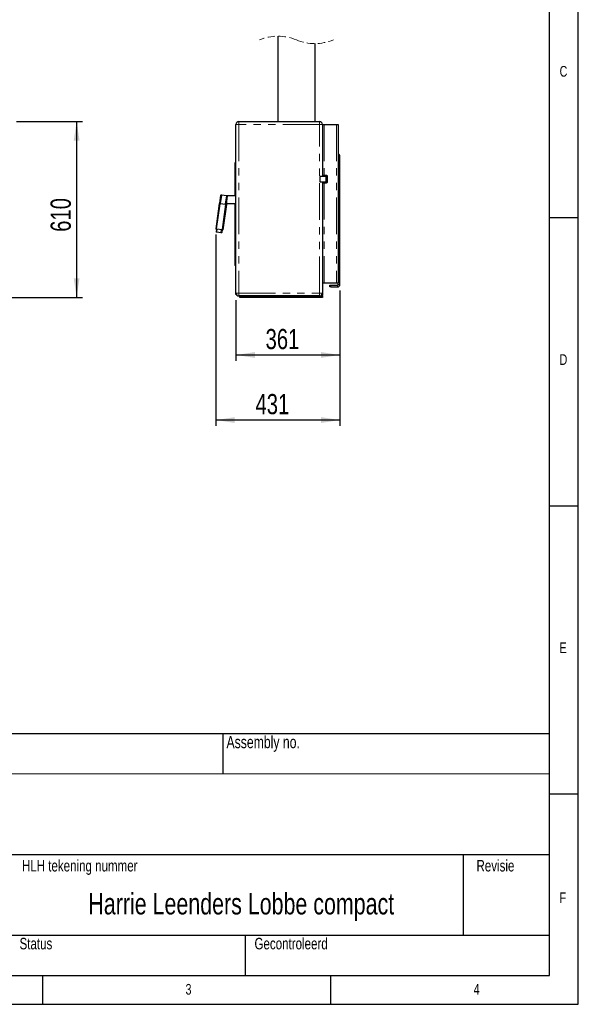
# Model space of a CAD drawing. Header units: millimetres. Extents: x 12 to 205, y 6 to 292.
# Tile 4 of 5: x 108 to 205, y 6 to 176. Entities that reach past the tile are written whole.
import ezdxf

# ---------------------------------------------------------------- set-up
doc = ezdxf.new("R2010")
doc.units = ezdxf.units.MM
doc.linetypes.add('HIDDEN', pattern=[1.905, 1.27, -0.635])
doc.linetypes.add('PHANTOM', pattern=[12.7, 6.35, -1.27, 1.27, -1.27, 1.27, -1.27])
doc.layers.add('FORMAT', color=7, linetype='Continuous')
doc.layers.add('SLD-0', color=8, linetype='Continuous')
doc.styles.add('SLDTEXTSTYLE0', font='TXT', dxfattribs={"width": 0.75})
doc.dimstyles.new('SLDDIMSTYLE0', dxfattribs={"dimtxt": 3.5, "dimasz": 3.302, "dimexe": 0, "dimexo": 0.0625, "dimgap": 0.875, "dimtad": 1, "dimdec": 1, "dimlfac": 20, "dimrnd": 1e-09, "dimzin": 12, "dimdsep": 46, "dimtxsty": 'SLDTEXTSTYLE0', "dimsah": 1, "dimcen": 0.09, "dimadec": 0, "dimazin": 3, "dimtfac": 1, "dimtdec": 1, "dimtofl": 0, "dimtmove": 0, "dimatfit": 3, "dimfxl": 1, "dimfrac": 2, "dimtolj": 1, "dimtzin": 12, "dimarcsym": 0})
doc.dimstyles.new('SLDDIMSTYLE1', dxfattribs={"dimtxt": 3.5, "dimasz": 3.302, "dimexe": 0, "dimexo": 0.0625, "dimgap": 0.875, "dimtad": 1, "dimdec": 0, "dimlfac": 20, "dimrnd": 1e-09, "dimzin": 12, "dimdsep": 46, "dimtxsty": 'SLDTEXTSTYLE0', "dimsah": 1, "dimcen": 0.09, "dimadec": 0, "dimazin": 3, "dimtfac": 1, "dimtofl": 0, "dimtmove": 0, "dimatfit": 3, "dimfxl": 1, "dimfrac": 2, "dimtolj": 1, "dimtzin": 12, "dimarcsym": 0})

# ---------------------------------------------------------------- blocks, each defined once
blk = doc.blocks.new('_D')
at = {"layer": 'FORMAT'}
for p, q in [((107.49, 158.65), (118.93, 158.65)), ((117.93, 158.65), (117.93, 128.15)), ((106.19, 128.15), (118.93, 128.15))]:
    blk.add_line(p, q, dxfattribs=at)
for points in [[(117.93, 158.65), (117.42, 155.35), (118.43, 155.35)], [(117.93, 128.15), (118.43, 131.46), (117.42, 131.46)]]:
    blk.add_solid(points, dxfattribs=at)
at = {"layer": 'FORMAT', "insert": (113.41, 139.52), "char_height": 3.5, "attachment_point": 1, "rotation": 90, "style": 'SLDTEXTSTYLE0'}
blk.add_mtext('610', dxfattribs=at)
blk = doc.blocks.new('_D_2')
at = {"layer": 'FORMAT'}
for p, q in [((163.62, 129.35), (163.62, 117.15)), ((145.57, 127.65), (145.57, 117.15)), ((163.62, 118.15), (145.57, 118.15))]:
    blk.add_line(p, q, dxfattribs=at)
for points in [[(145.57, 118.15), (148.87, 117.65), (148.87, 118.66)], [(163.62, 118.15), (160.32, 118.66), (160.32, 117.65)]]:
    blk.add_solid(points, dxfattribs=at)
at = {"layer": 'FORMAT', "insert": (150.72, 122.67), "char_height": 3.5, "attachment_point": 1, "style": 'SLDTEXTSTYLE0'}
blk.add_mtext('361', dxfattribs=at)
blk = doc.blocks.new('_D_3')
at = {"layer": 'FORMAT'}
for p, q in [((142.08, 139.05), (142.08, 105.86)), ((163.62, 129.35), (163.62, 105.86)), ((163.62, 106.86), (142.08, 106.86))]:
    blk.add_line(p, q, dxfattribs=at)
for points in [[(142.08, 106.86), (145.38, 106.36), (145.38, 107.37)], [(163.62, 106.86), (160.32, 107.37), (160.32, 106.36)]]:
    blk.add_solid(points, dxfattribs=at)
at = {"layer": 'FORMAT', "insert": (148.97, 111.38), "char_height": 3.5, "attachment_point": 1, "style": 'SLDTEXTSTYLE0'}
blk.add_mtext('431', dxfattribs=at)

msp = doc.modelspace()

# ---------------------------------------------------------------- linework, layer by layer
at = {"color": 7, "linetype": 'Continuous', "lineweight": 25}
for p, q in [((152.821, 173.4592), (152.821, 158.6542)), ((159.321, 158.6542), (159.321, 172.1744)), ((145.571, 128.9042), (145.571, 158.1542)), ((146.071, 158.6542), (160.071, 158.6542)), ((160.571, 158.1542), (160.871, 158.1542)), ((160.571, 158.1542), (160.571, 149.1542)), ((160.871, 158.1542), (163.021, 158.1542)), ((163.021, 158.1542), (163.321, 158.1542)), ((163.321, 158.1542), (163.321, 130.6542)), ((163.621, 130.3542), (163.621, 152.6542)), ((145.421, 151.5042), (145.521, 151.6042)), ((145.421, 151.4792), (145.421, 151.5042)), ((145.421, 145.7792), (145.421, 151.4792)), ((145.521, 151.6042), (145.521, 151.4792)), ((145.571, 151.6042), (145.521, 151.6042)), ((145.521, 151.4792), (145.521, 133.7292)), ((160.171, 148.2042), (160.171, 149.1042)), ((160.221, 149.1542), (160.1827, 149.1159)), ((161.171, 149.1042), (160.2123, 149.1042)), ((160.221, 149.1542), (161.171, 149.1542)), ((160.871, 149.3042), (160.571, 149.3042)), ((160.721, 149.3042), (160.721, 149.1542)), ((160.771, 149.1542), (160.771, 149.3042)), ((161.321, 149.3042), (160.871, 149.3042)), ((161.171, 149.1542), (161.321, 149.1542)), ((161.171, 149.1042), (161.171, 149.1542)), ((161.321, 149.1042), (161.171, 149.1042)), ((161.171, 149.1042), (161.171, 148.2042)), ((161.321, 149.1542), (161.321, 149.1042)), ((161.321, 149.1042), (161.321, 148.2042)), ((161.471, 148.1542), (161.471, 149.1542)), ((160.221, 148.1542), (160.1827, 148.1925)), ((160.2123, 148.2042), (161.171, 148.2042)), ((161.171, 148.1542), (160.221, 148.1542)), ((160.571, 148.1542), (160.571, 128.9042)), ((160.571, 148.0042), (160.871, 148.0042)), ((160.721, 148.1542), (160.721, 148.0042)), ((160.771, 148.0042), (160.771, 148.1542)), ((160.871, 148.0042), (161.321, 148.0042)), ((161.171, 148.2042), (161.321, 148.2042)), ((161.171, 148.1542), (161.171, 148.2042)), ((161.321, 148.1542), (161.171, 148.1542)), ((161.321, 148.2042), (161.321, 148.1542)), ((142.7734, 144.448), (142.9752, 145.8839)), ((143.1307, 145.9126), (143.9229, 145.8012)), ((144.0644, 145.7308), (143.8626, 144.2949)), ((145.516, 145.7792), (144.043, 145.7792)), ((142.6921, 144.409), (142.0798, 140.0518)), ((142.6921, 144.409), (142.7486, 144.4515)), ((143.7814, 144.2559), (142.8407, 144.3881)), ((142.8476, 144.4376), (143.7884, 144.3054)), ((143.93, 144.235), (143.3176, 139.8778)), ((143.8815, 144.4292), (144.021, 144.4292)), ((143.93, 144.235), (143.8874, 144.2915)), ((144.021, 144.4292), (145.516, 144.4292)), ((145.421, 133.7292), (145.421, 144.4292)), ((142.1223, 139.9953), (142.0798, 140.0518)), ((142.1966, 139.9849), (142.134, 139.5393)), ((142.134, 139.5393), (142.1765, 139.4828)), ((143.1621, 139.8492), (142.2213, 139.9814)), ((142.2283, 140.0309), (143.1691, 139.8987)), ((142.9687, 139.3714), (142.2755, 139.4689)), ((142.2825, 139.5184), (142.9757, 139.421)), ((143.1242, 139.4001), (143.0678, 139.3575)), ((143.1869, 139.8457), (143.1242, 139.4001)), ((143.2611, 139.8353), (143.3176, 139.8778)), ((145.421, 133.7042), (145.421, 133.7292)), ((145.521, 133.6042), (145.421, 133.7042)), ((145.521, 133.7292), (145.521, 133.6042)), ((145.571, 133.6042), (145.521, 133.6042)), ((160.571, 130.6542), (160.871, 130.6542)), ((160.871, 130.6542), (163.021, 130.6542)), ((161.871, 129.9542), (161.871, 130.2542)), ((161.871, 130.2542), (162.021, 130.2542)), ((162.021, 129.9542), (161.871, 129.9542)), ((162.021, 130.2542), (163.221, 130.2542)), ((162.021, 129.9542), (163.221, 129.9542)), ((163.021, 130.6542), (163.321, 130.6542)), ((163.321, 130.3542), (163.321, 130.6542)), ((145.571, 128.7542), (145.571, 128.9042)), ((145.571, 128.6542), (145.571, 128.7542)), ((145.638, 128.6542), (145.571, 128.6542)), ((160.071, 128.4042), (146.071, 128.4042)), ((146.271, 128.4042), (146.271, 128.3542)), ((146.271, 128.1542), (146.271, 128.3542)), ((146.271, 128.3542), (146.771, 128.3542)), ((146.771, 128.1542), (146.271, 128.1542)), ((160.071, 128.3542), (146.771, 128.3542)), ((160.071, 128.1542), (146.771, 128.1542)), ((160.071, 128.3542), (160.571, 128.3542)), ((160.571, 128.1542), (160.071, 128.1542)), ((160.571, 128.9042), (160.571, 128.4542)), ((160.571, 128.3542), (160.571, 128.4542)), ((160.571, 128.3542), (160.571, 128.1542))]:
    msp.add_line(p, q, dxfattribs=at)
at = {"color": 8, "linetype": 'PHANTOM', "lineweight": 18}
for p, q in [((145.571, 158.1542), (146.071, 158.1542)), ((146.071, 158.6542), (146.071, 158.1542)), ((160.071, 158.1542), (146.071, 158.1542)), ((146.071, 158.1542), (146.071, 128.9042)), ((160.071, 158.6542), (160.071, 158.1542)), ((160.071, 158.1542), (160.571, 158.1542)), ((160.071, 128.9042), (160.071, 158.1542)), ((160.871, 158.1542), (160.871, 149.3042)), ((163.021, 158.1542), (163.021, 130.6542)), ((145.421, 151.4792), (145.521, 151.4792)), ((145.571, 151.4792), (145.521, 151.4792)), ((160.2123, 149.1042), (160.2123, 148.2042)), ((160.871, 148.0042), (160.871, 130.6542)), ((143.1237, 145.8631), (142.9219, 144.4272)), ((143.9159, 145.7517), (143.1237, 145.8631)), ((143.7141, 144.3158), (143.9159, 145.7517)), ((144.021, 145.4215), (144.021, 144.4292)), ((142.8407, 144.3881), (142.2283, 140.0309)), ((142.8407, 144.3881), (142.8476, 144.4376)), ((143.7814, 144.2559), (143.1691, 139.8987)), ((143.7814, 144.2559), (143.7884, 144.3054)), ((142.2213, 139.9814), (142.2283, 140.0309)), ((142.2825, 139.5184), (142.2755, 139.4689)), ((142.3451, 139.964), (142.2825, 139.5184)), ((142.9757, 139.421), (142.9687, 139.3714)), ((143.0383, 139.8666), (142.9757, 139.421)), ((143.1621, 139.8492), (143.1691, 139.8987)), ((145.521, 133.7292), (145.421, 133.7292)), ((145.571, 133.7292), (145.521, 133.7292)), ((162.021, 130.2542), (162.021, 129.9542)), ((163.221, 129.9542), (163.221, 130.2542)), ((163.321, 130.3542), (163.621, 130.3542)), ((145.571, 128.9042), (146.071, 128.9042)), ((145.571, 128.7542), (145.594, 128.7542)), ((146.071, 128.9042), (160.071, 128.9042)), ((146.071, 128.9042), (146.071, 128.4042)), ((146.771, 128.3542), (146.771, 128.1542)), ((160.071, 128.9042), (160.571, 128.9042)), ((160.071, 128.9042), (160.071, 128.4042)), ((160.071, 128.1542), (160.071, 128.3542)), ((160.571, 128.4542), (160.2889, 128.4542))]:
    msp.add_line(p, q, dxfattribs=at)
at = {"color": 7, "linetype": 'Continuous', "lineweight": 25, "flags": 128}
for points in [[(160.171, 149.1042), (160.1723, 149.1055), (160.1763, 149.1095), (160.1827, 149.1159)], [(160.1827, 148.1925), (160.1777, 148.1975), (160.174, 148.2011), (160.1717, 148.2034), (160.171, 148.2042)], [(143.0316, 145.9265), (143.0335, 145.9262), (143.0392, 145.9254), (143.0483, 145.9241), (143.0606, 145.9224), (143.0756, 145.9203), (143.0928, 145.9179), (143.1113, 145.9153), (143.1307, 145.9126)], [(143.9229, 145.8012), (143.9422, 145.7985), (143.9608, 145.7959), (143.9779, 145.7935), (143.9929, 145.7914), (144.0052, 145.7897), (144.0144, 145.7884), (144.02, 145.7876), (144.0219, 145.7873)], [(142.8407, 144.3881), (142.8117, 144.3922), (142.7838, 144.3961), (142.7581, 144.3997), (142.7356, 144.4029), (142.7172, 144.4054), (142.7034, 144.4074), (142.695, 144.4086), (142.6921, 144.409)], [(142.7486, 144.4515), (142.7505, 144.4513), (142.7561, 144.4505), (142.7653, 144.4492), (142.7776, 144.4474), (142.7926, 144.4453), (142.8097, 144.4429), (142.8283, 144.4403), (142.8476, 144.4376)], [(143.93, 144.235), (143.9271, 144.2354), (143.9187, 144.2366), (143.9049, 144.2385), (143.8865, 144.2411), (143.8639, 144.2443), (143.8383, 144.2479), (143.8104, 144.2518), (143.7814, 144.2559)], [(143.7884, 144.3054), (143.8077, 144.3027), (143.8263, 144.3001), (143.8434, 144.2977), (143.8584, 144.2955), (143.8707, 144.2938), (143.8799, 144.2925), (143.8855, 144.2917), (143.8874, 144.2915)], [(142.0798, 140.0518), (142.0826, 140.0514), (142.0911, 140.0502), (142.1048, 140.0483), (142.1233, 140.0457), (142.1458, 140.0425), (142.1715, 140.0389), (142.1993, 140.035), (142.2283, 140.0309)], [(142.2213, 139.9814), (142.202, 139.9841), (142.1834, 139.9867), (142.1663, 139.9891), (142.1513, 139.9912), (142.139, 139.993), (142.1299, 139.9943), (142.1242, 139.995), (142.1223, 139.9953)], [(142.134, 139.5393), (142.1368, 139.5389), (142.1453, 139.5377), (142.159, 139.5357), (142.1775, 139.5331), (142.2, 139.53), (142.2257, 139.5264), (142.2535, 139.5224), (142.2825, 139.5184)], [(142.2755, 139.4689), (142.2562, 139.4716), (142.2376, 139.4742), (142.2205, 139.4766), (142.2055, 139.4787), (142.1932, 139.4804), (142.1841, 139.4817), (142.1784, 139.4825), (142.1765, 139.4828)], [(143.0678, 139.3575), (143.0659, 139.3578), (143.0602, 139.3586), (143.0511, 139.3599), (143.0388, 139.3616), (143.0237, 139.3637), (143.0066, 139.3661), (142.988, 139.3687), (142.9687, 139.3714)], [(142.9757, 139.421), (143.0047, 139.4169), (143.0325, 139.413), (143.0582, 139.4094), (143.0807, 139.4062), (143.0992, 139.4036), (143.1129, 139.4017), (143.1214, 139.4005), (143.1242, 139.4001)], [(143.2611, 139.8353), (143.2592, 139.8355), (143.2536, 139.8363), (143.2444, 139.8376), (143.2321, 139.8393), (143.2171, 139.8414), (143.2, 139.8439), (143.1814, 139.8465), (143.1621, 139.8492)], [(143.1691, 139.8987), (143.198, 139.8946), (143.2259, 139.8907), (143.2516, 139.8871), (143.2741, 139.8839), (143.2926, 139.8813), (143.3063, 139.8794), (143.3147, 139.8782), (143.3176, 139.8778)]]:
    msp.add_lwpolyline(points, dxfattribs=at)
at = {"color": 8, "linetype": 'PHANTOM', "lineweight": 18, "flags": 128}
for points in [[(143.1237, 145.8631), (143.0947, 145.8671), (143.0669, 145.871), (143.0412, 145.8747), (143.0187, 145.8778), (143.0002, 145.8804), (142.9865, 145.8823), (142.978, 145.8835), (142.9752, 145.8839)], [(143.1237, 145.8631), (143.1251, 145.8727), (143.1264, 145.882), (143.1276, 145.8906), (143.1286, 145.8981), (143.1295, 145.9042), (143.1301, 145.9088), (143.1305, 145.9116), (143.1307, 145.9126)], [(143.9159, 145.7517), (143.9173, 145.7614), (143.9186, 145.7707), (143.9198, 145.7792), (143.9208, 145.7867), (143.9217, 145.7929), (143.9223, 145.7975), (143.9227, 145.8003), (143.9229, 145.8012)], [(144.0644, 145.7308), (144.0616, 145.7312), (144.0531, 145.7324), (144.0394, 145.7344), (144.0209, 145.737), (143.9984, 145.7401), (143.9728, 145.7437), (143.9449, 145.7476), (143.9159, 145.7517)]]:
    msp.add_lwpolyline(points, dxfattribs=at)
at = {"color": 7, "linetype": 'HIDDEN', "lineweight": 18}
for centre, start, end in [((152.8585, 165.1068), 67.380135, 112.619865), ((159.2835, 180.5268), 247.380135, 292.619865)]:
    msp.add_arc(centre, 8.3525, start, end, dxfattribs=at)
at = {"color": 7, "linetype": 'Continuous', "lineweight": 25}
for centre, radius, start, end in [((146.071, 158.1542), 0.5, 90.000145, 180.000026), ((160.071, 158.1542), 0.5, 0.000144, 89.999771), ((163.221, 152.6542), 0.4, 0.00012, 75.522239), ((160.2115, 149.1455), 0.0414, 225.803361, 271.09664), ((161.321, 149.1542), 0.15, 359.999092, 90.001477), ((160.2115, 148.1628), 0.0414, 88.913314, 134.186684), ((161.321, 148.1542), 0.15, 270.000466, 0.000103), ((143.0247, 145.877), 0.05, 81.999732, 171.999899), ((144.0149, 145.7378), 0.05, 352.001062, 82.001476), ((163.221, 130.3542), 0.1, 270.000366, 359.999207), ((163.221, 130.3542), 0.4, 270.001294, 359.99892), ((146.071, 128.9042), 0.5, 179.999252, 270.000748), ((160.071, 128.9042), 0.5, 269.999659, 0.000255)]:
    msp.add_arc(centre, radius, start, end, dxfattribs=at)
at = {"layer": 'FORMAT'}
for p, q in [((205, 5.5106), (205, 291.5)), ((200, 10.5106), (200, 286.5)), ((200, 142), (205, 142)), ((200, 92), (205, 92)), ((143.2724, 52.5106), (143.2724, 45.5106)), ((200, 42), (205, 42)), ((147.164, 17.5106), (147.164, 10.5106)), ((17, 10.5106), (200, 10.5106)), ((112, 10.5106), (112, 5.5106)), ((162, 10.5106), (162, 5.5106)), ((12, 5.5106), (205, 5.5106))]:
    msp.add_line(p, q, dxfattribs=at)
at = {"layer": 'FORMAT', "color": 8, "lineweight": 25, "true_color": 0x808080}
msp.add_line((17, 52.5106), (200, 52.5106), dxfattribs=at)
at = {"layer": 'FORMAT', "color": 8, "linetype": 'Continuous', "lineweight": 18, "true_color": 0x808080}
msp.add_line((84.2102, 45.5106), (200, 45.5106), dxfattribs=at)
at = {"layer": 'FORMAT', "color": 8, "true_color": 0x808080}
for p, q in [((17, 31.5106), (200, 31.5106)), ((185, 31.5106), (185, 17.5106)), ((61.8, 17.5106), (200, 17.5106))]:
    msp.add_line(p, q, dxfattribs=at)

# ---------------------------------------------------------------- texts
at = {"layer": 'FORMAT', "char_height": 1.8521, "attachment_point": 1, "style": 'SLDTEXTSTYLE0'}
for s, insert in [('C', (201.75, 168.2868)), ('D', (201.75, 118.2868)), ('E', (201.75, 68.2868)), ('F', (201.75, 24.918)), ('F', (201.75, 24.918)), ('3', (136.8325, 9.0398)), ('4', (186.8325, 9.0398))]:
    msp.add_mtext(s, dxfattribs=dict(at, insert=insert))
at = {"layer": 'FORMAT', "color": 8, "true_color": 0x808080, "style": 'SLDTEXTSTYLE0'}
for s, insert, char_height, attachment_point in [('Assembly no.', (143.9358, 52.0565), 2.116667, 1), ('Harrie Leenders Lobbe compact', (146.5036, 24.8084), 3.704167, 2)]:
    msp.add_mtext(s, dxfattribs=dict(at, insert=insert, char_height=char_height, attachment_point=attachment_point))
at = {"layer": 'SLD-0', "color": 8, "true_color": 0x808080, "char_height": 2, "attachment_point": 1, "style": 'SLDTEXTSTYLE0'}
for s, insert in [('HLH tekening nummer', (108.4268, 30.5548)), ('Revisie', (187.3251, 30.5548)), ('Gecontroleerd', (148.7961, 17.0427)), ('Status', (108.015, 17.0427))]:
    msp.add_mtext(s, dxfattribs=dict(at, insert=insert))

# ---------------------------------------------------------------- dimensions: what is measured, and where the dimension line sits
at = {"layer": 'FORMAT'}
dim = msp.add_linear_dim(base=(117.9264, 128.1542), p1=(106.4876, 158.6542), p2=(105.1876, 128.1542), angle=90, dimstyle='SLDDIMSTYLE0', dxfattribs=at)
dim.commit()
dim.dimension.update_dxf_attribs({"geometry": '_D', "text_midpoint": (117.9264, 143.4042), "dimtype": 160})
for base, p2, dimstyle, picture, middle in [((142.0798, 106.8646), (142.0798, 140.0518), 'SLDDIMSTYLE1', '_D_3', (152.8504, 106.8646)), ((145.571, 118.1548), (145.571, 128.6542), 'SLDDIMSTYLE0', '_D_2', (154.596, 118.1548))]:
    dim = msp.add_linear_dim(base=base, p1=(163.621, 130.3542), p2=p2, dimstyle=dimstyle, dxfattribs=at)
    dim.commit()
    dim.dimension.update_dxf_attribs({"geometry": picture, "text_midpoint": middle, "dimtype": 160})

doc.saveas('drawing.dxf')
